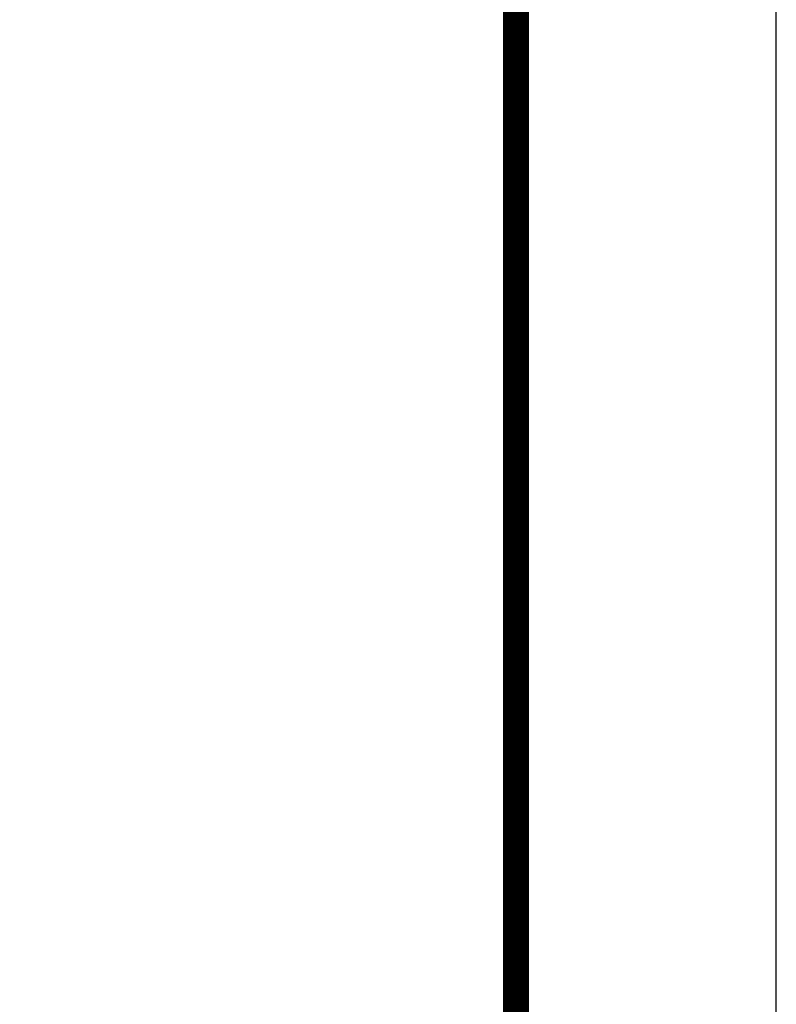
# Model space of a CAD drawing. Extents: x 447288 to 563800, y -194684 to 241749.
# Tile 8 of 91: x 482671 to 483398, y -193737 to -192791. Entities that reach past the tile are written whole.
import ezdxf

# ---------------------------------------------------------------- set-up
doc = ezdxf.new("R2010")
doc.units = 0
doc.header["$LTSCALE"] = 1000
doc.layers.get('0').update_dxf_attribs({"lineweight": 20})
doc.layers.add('A-OVER', color=7, linetype='Continuous')
doc.layers.add('PUB_TITLE', color=4, linetype='Continuous')

# ---------------------------------------------------------------- blocks, each defined once
blk = doc.blocks.new('建筑签名2', base_point=(20007.8, -15482.6))
h = blk.add_hatch()
h.set_pattern_fill('ANSI31', color=256, scale=10692)
h.set_pattern_definition([(45, (3263, 208), (-12002, 12002), [])])
edge = h.paths.add_edge_path()
edge.add_spline(control_points=[(4600.5, 1085.2), (4613.3, 1091), (4677.8, 1105.6), (4694.9, 1120.6)], knot_values=[0, 0, 0, 0, 1, 1, 1, 1], degree=3, periodic=0)
edge.add_spline(control_points=[(4694.9, 1120.6), (4702.6, 1127.3), (4709.9, 1145.3), (4706.3, 1159.4)], knot_values=[0, 0, 0, 0, 1, 1, 1, 1], degree=3, periodic=0)
edge.add_spline(control_points=[(4706.3, 1159.4), (4701.2, 1179.8), (4685.7, 1194.5), (4670.2, 1208)], knot_values=[0, 0, 0, 0, 1, 1, 1, 1], degree=3, periodic=0)
edge.add_spline(control_points=[(4670.2, 1208), (4642, 1232.9), (4637.6, 1226.9), (4621, 1231.4)], knot_values=[0, 0, 0, 0, 1, 1, 1, 1], degree=3, periodic=0)
edge.add_spline(control_points=[(4621, 1231.4), (4616.4, 1232.7), (4612.2, 1234.7), (4607.6, 1234.2)], knot_values=[0, 0, 0, 0, 1, 1, 1, 1], degree=3, periodic=0)
edge.add_spline(control_points=[(4607.6, 1234.2), (4602.8, 1233.7), (4599.4, 1229.9), (4596.2, 1226.6)], knot_values=[0, 0, 0, 0, 1, 1, 1, 1], degree=3, periodic=0)
edge.add_spline(control_points=[(4596.2, 1226.6), (4589, 1219), (4585.1, 1209), (4584.2, 1198.8)], knot_values=[0, 0, 0, 0, 1, 1, 1, 1], degree=3, periodic=0)
edge.add_spline(control_points=[(4584.2, 1198.8), (4583.6, 1192.9), (4582.5, 1162.7), (4578.5, 1133.3)], knot_values=[0, 0, 0, 0, 1, 1, 1, 1], degree=3, periodic=0)
edge.add_spline(control_points=[(4578.5, 1133.3), (4577.7, 1127.7), (4575.3, 1106.9), (4572.2, 1103)], knot_values=[0, 0, 0, 0, 1, 1, 1, 1], degree=3, periodic=0)
edge.add_spline(control_points=[(4572.2, 1103), (4567.4, 1097.1), (4558.1, 1095.8), (4552.6, 1093.7)], knot_values=[0, 0, 0, 0, 1, 1, 1, 1], degree=3, periodic=0)
edge.add_spline(control_points=[(4552.6, 1093.7), (4497.8, 1073.2), (4525, 1086.1), (4472.2, 1062.8)], knot_values=[0, 0, 0, 0, 1, 1, 1, 1], degree=3, periodic=0)
edge.add_spline(control_points=[(4472.2, 1062.8), (4448.7, 1052.5), (4424.7, 1041.9), (4405.7, 1023.5)], knot_values=[0, 0, 0, 0, 1, 1, 1, 1], degree=3, periodic=0)
edge.add_spline(control_points=[(4405.7, 1023.5), (4376, 994.9), (4360.2, 956.4), (4348.9, 916.8)], knot_values=[0, 0, 0, 0, 1, 1, 1, 1], degree=3, periodic=0)
edge.add_spline(control_points=[(4348.9, 916.8), (4347.5, 912), (4346.6, 898.9), (4341.1, 891.8)], knot_values=[0, 0, 0, 0, 1, 1, 1, 1], degree=3, periodic=0)
edge.add_spline(control_points=[(4341.1, 891.8), (4332.4, 880.5), (4310.2, 874.2), (4292.7, 872.3)], knot_values=[0, 0, 0, 0, 1, 1, 1, 1], degree=3, periodic=0)
edge.add_spline(control_points=[(4292.7, 872.3), (4255, 868.3), (4247.7, 867.1), (4242.2, 866.2)], knot_values=[0, 0, 0, 0, 1, 1, 1, 1], degree=3, periodic=0)
edge.add_spline(control_points=[(4242.2, 866.2), (4217.7, 862.1), (4205.6, 860.2), (4200.6, 860.4)], knot_values=[0, 0, 0, 0, 1, 1, 1, 1], degree=3, periodic=0)
edge.add_spline(control_points=[(4200.6, 860.4), (4185.4, 860.9), (4168.6, 866.8), (4164.4, 882.7)], knot_values=[0, 0, 0, 0, 1, 1, 1, 1], degree=3, periodic=0)
edge.add_spline(control_points=[(4164.4, 882.7), (4160.5, 897.3), (4157.3, 935.7), (4168, 940)], knot_values=[0, 0, 0, 0, 1, 1, 1, 1], degree=3, periodic=0)
edge.add_spline(control_points=[(4168, 940), (4172.5, 941.8), (4206.7, 953.4), (4212.3, 952.7)], knot_values=[0, 0, 0, 0, 1, 1, 1, 1], degree=3, periodic=0)
edge.add_spline(control_points=[(4212.3, 952.7), (4226, 951.1), (4230.7, 976.2), (4262.8, 1010.3)], knot_values=[0, 0, 0, 0, 1, 1, 1, 1], degree=3, periodic=0)
edge.add_spline(control_points=[(4262.8, 1010.3), (4278.2, 1026.6), (4279.9, 1024.1), (4289.7, 1045.8)], knot_values=[0, 0, 0, 0, 1, 1, 1, 1], degree=3, periodic=0)
edge.add_spline(control_points=[(4289.7, 1045.8), (4292.7, 1052.3), (4295.9, 1059.3), (4293.7, 1066.5)], knot_values=[0, 0, 0, 0, 1, 1, 1, 1], degree=3, periodic=0)
edge.add_spline(control_points=[(4293.7, 1066.5), (4292, 1072.3), (4288.2, 1073.4), (4283.8, 1073.8)], knot_values=[0, 0, 0, 0, 1, 1, 1, 1], degree=3, periodic=0)
edge.add_spline(control_points=[(4283.8, 1073.8), (4278.9, 1074.2), (4274, 1074.3), (4269.1, 1073.5)], knot_values=[0, 0, 0, 0, 1, 1, 1, 1], degree=3, periodic=0)
edge.add_spline(control_points=[(4269.1, 1073.5), (4258.7, 1071.7), (4247.3, 1071.6), (4236.3, 1069.7)], knot_values=[0, 0, 0, 0, 1, 1, 1, 1], degree=3, periodic=0)
edge.add_spline(control_points=[(4236.3, 1069.7), (4207.7, 1064.6), (4185.7, 1051.7), (4153.2, 1039.8)], knot_values=[0, 0, 0, 0, 1, 1, 1, 1], degree=3, periodic=0)
edge.add_spline(control_points=[(4153.2, 1039.8), (4126.8, 1030.2), (4118.1, 1035), (4120.3, 1025)], knot_values=[0, 0, 0, 0, 1, 1, 1, 1], degree=3, periodic=0)
edge.add_spline(control_points=[(4120.3, 1025), (4121.5, 1019.8), (4123.7, 1023.9), (4131.9, 1017.1)], knot_values=[0, 0, 0, 0, 1, 1, 1, 1], degree=3, periodic=0)
edge.add_spline(control_points=[(4131.9, 1017.1), (4135.2, 1014.3), (4139.4, 1011.2), (4143.7, 1013.4)], knot_values=[0, 0, 0, 0, 1, 1, 1, 1], degree=3, periodic=0)
edge.add_spline(control_points=[(4143.7, 1013.4), (4186.7, 1036.4), (4206, 1043.1), (4210.9, 1044.5)], knot_values=[0, 0, 0, 0, 1, 1, 1, 1], degree=3, periodic=0)
edge.add_spline(control_points=[(4210.9, 1044.5), (4216, 1046), (4248.4, 1048.6), (4257.1, 1048.8)], knot_values=[0, 0, 0, 0, 1, 1, 1, 1], degree=3, periodic=0)
edge.add_spline(control_points=[(4257.1, 1048.8), (4260.6, 1051), (4264.8, 1051.5), (4268.9, 1051.8)], knot_values=[0, 0, 0, 0, 1, 1, 1, 1], degree=3, periodic=0)
edge.add_spline(control_points=[(4268.9, 1051.8), (4266, 1038), (4259.7, 1030.2), (4253.7, 1022.4)], knot_values=[0, 0, 0, 0, 1, 1, 1, 1], degree=3, periodic=0)
edge.add_spline(control_points=[(4253.7, 1022.4), (4239.7, 1004.2), (4230.6, 992), (4227.2, 988)], knot_values=[0, 0, 0, 0, 1, 1, 1, 1], degree=3, periodic=0)
edge.add_spline(control_points=[(4227.2, 988), (4222.2, 982.1), (4215.6, 977.9), (4208.1, 976)], knot_values=[0, 0, 0, 0, 1, 1, 1, 1], degree=3, periodic=0)
edge.add_spline(control_points=[(4208.1, 976), (4208.1, 986.6), (4204.9, 991.4), (4211.2, 1004.1)], knot_values=[0, 0, 0, 0, 1, 1, 1, 1], degree=3, periodic=0)
edge.add_spline(control_points=[(4211.2, 1004.1), (4213.4, 1008.4), (4216.5, 1013.7), (4213.4, 1018.3)], knot_values=[0, 0, 0, 0, 1, 1, 1, 1], degree=3, periodic=0)
edge.add_spline(control_points=[(4213.4, 1018.3), (4210.6, 1022.4), (4207, 1024.6), (4200.7, 1023.1)], knot_values=[0, 0, 0, 0, 1, 1, 1, 1], degree=3, periodic=0)
edge.add_spline(control_points=[(4200.7, 1023.1), (4196.4, 1022.1), (4194.7, 1017.3), (4194.9, 1013.1)], knot_values=[0, 0, 0, 0, 1, 1, 1, 1], degree=3, periodic=0)
edge.add_spline(control_points=[(4194.9, 1013.1), (4195.3, 1007.4), (4198.7, 1008), (4194.6, 999.9)], knot_values=[0, 0, 0, 0, 1, 1, 1, 1], degree=3, periodic=0)
edge.add_spline(control_points=[(4194.6, 999.9), (4192, 994.9), (4183.4, 983.1), (4180.3, 978.8)], knot_values=[0, 0, 0, 0, 1, 1, 1, 1], degree=3, periodic=0)
edge.add_spline(control_points=[(4180.3, 978.8), (4174.4, 970.3), (4176.3, 968.9), (4166.5, 962.6)], knot_values=[0, 0, 0, 0, 1, 1, 1, 1], degree=3, periodic=0)
edge.add_spline(control_points=[(4166.5, 962.6), (4166.5, 967.9), (4166.6, 972.7), (4166.1, 977.4)], knot_values=[0, 0, 0, 0, 1, 1, 1, 1], degree=3, periodic=0)
edge.add_spline(control_points=[(4166.1, 977.4), (4165.6, 983.3), (4168.6, 981.8), (4167.8, 990.7)], knot_values=[0, 0, 0, 0, 1, 1, 1, 1], degree=3, periodic=0)
edge.add_spline(control_points=[(4167.8, 990.7), (4167.3, 996.7), (4164.1, 998.5), (4160.3, 1000.7)], knot_values=[0, 0, 0, 0, 1, 1, 1, 1], degree=3, periodic=0)
edge.add_spline(control_points=[(4160.3, 1000.7), (4156.3, 1003), (4152, 1005.7), (4147.1, 1005.3)], knot_values=[0, 0, 0, 0, 1, 1, 1, 1], degree=3, periodic=0)
edge.add_spline(control_points=[(4147.1, 1005.3), (4140.4, 1004.8), (4144.3, 998.7), (4145.3, 995.2)], knot_values=[0, 0, 0, 0, 1, 1, 1, 1], degree=3, periodic=0)
edge.add_spline(control_points=[(4145.3, 995.2), (4147.1, 988.7), (4148.6, 985.6), (4149.4, 980.3)], knot_values=[0, 0, 0, 0, 1, 1, 1, 1], degree=3, periodic=0)
edge.add_spline(control_points=[(4149.4, 980.3), (4150.6, 973.3), (4136.2, 924.6), (4147.2, 851.2)], knot_values=[0, 0, 0, 0, 1, 1, 1, 1], degree=3, periodic=0)
edge.add_spline(control_points=[(4147.2, 851.2), (4157.5, 845.6), (4174, 842.9), (4181.3, 842.5)], knot_values=[0, 0, 0, 0, 1, 1, 1, 1], degree=3, periodic=0)
edge.add_spline(control_points=[(4181.3, 842.5), (4221.7, 840.4), (4225.2, 846.1), (4239.2, 846.7)], knot_values=[0, 0, 0, 0, 1, 1, 1, 1], degree=3, periodic=0)
edge.add_spline(control_points=[(4239.2, 846.7), (4277.1, 848.2), (4314.5, 848.8), (4349.3, 864.2)], knot_values=[0, 0, 0, 0, 1, 1, 1, 1], degree=3, periodic=0)
edge.add_spline(control_points=[(4349.3, 864.2), (4357.7, 867.9), (4358.4, 876.8), (4359.2, 882.5)], knot_values=[0, 0, 0, 0, 1, 1, 1, 1], degree=3, periodic=0)
edge.add_spline(control_points=[(4359.2, 882.5), (4363, 907.7), (4362.5, 915.4), (4366.2, 931.1)], knot_values=[0, 0, 0, 0, 1, 1, 1, 1], degree=3, periodic=0)
edge.add_spline(control_points=[(4366.2, 931.1), (4370.9, 951.2), (4378.6, 974), (4393.9, 990.7)], knot_values=[0, 0, 0, 0, 1, 1, 1, 1], degree=3, periodic=0)
edge.add_spline(control_points=[(4393.9, 990.7), (4406.8, 1004.9), (4425.7, 1019.4), (4445.9, 1030.5)], knot_values=[0, 0, 0, 0, 1, 1, 1, 1], degree=3, periodic=0)
edge.add_spline(control_points=[(4445.9, 1030.5), (4457, 1036.5), (4467.4, 1041.5), (4478.5, 1045.5)], knot_values=[0, 0, 0, 0, 1, 1, 1, 1], degree=3, periodic=0)
edge.add_spline(control_points=[(4478.5, 1045.5), (4491.9, 1050.3), (4497.7, 1049.4), (4506.7, 1052.8)], knot_values=[0, 0, 0, 0, 1, 1, 1, 1], degree=3, periodic=0)
edge.add_spline(control_points=[(4506.7, 1052.8), (4511.8, 1054.7), (4520.4, 1063.1), (4561.6, 1073.5)], knot_values=[0, 0, 0, 0, 1, 1, 1, 1], degree=3, periodic=0)
edge.add_spline(control_points=[(4561.6, 1073.5), (4561.6, 1073.5), (4565.8, 1074.4), (4565.8, 1074.4)], knot_values=[0.00002, 0.00002, 0.00002, 0.00002, 1, 1, 1, 1], degree=3, periodic=0)
edge.add_spline(control_points=[(4565.8, 1074.4), (4568.1, 1074.6), (4568.6, 1075.8), (4569.3, 1073.6)], knot_values=[0, 0, 0, 0, 1, 1, 1, 1], degree=3, periodic=0)
edge.add_spline(control_points=[(4569.3, 1073.6), (4571.3, 1067.3), (4568.3, 1059.7), (4567, 1055)], knot_values=[0, 0, 0, 0, 1, 1, 1, 1], degree=3, periodic=0)
edge.add_spline(control_points=[(4567, 1055), (4560.6, 1032.7), (4558.6, 1029.2), (4557.1, 1023.6)], knot_values=[0, 0, 0, 0, 1, 1, 1, 1], degree=3, periodic=0)
edge.add_spline(control_points=[(4557.1, 1023.6), (4553.3, 1009.6), (4545.9, 974.1), (4543.1, 978.5)], knot_values=[0, 0, 0, 0, 1, 1, 1, 1], degree=3, periodic=0)
edge.add_spline(control_points=[(4543.1, 978.5), (4536.5, 988.8), (4560.3, 1042.4), (4531.7, 1029.8)], knot_values=[0, 0, 0, 0, 1, 1, 1, 1], degree=3, periodic=0)
edge.add_spline(control_points=[(4531.7, 1029.8), (4515.6, 1022.8), (4497, 1003.9), (4485.8, 990.9)], knot_values=[0, 0, 0, 0, 1, 1, 1, 1], degree=3, periodic=0)
edge.add_spline(control_points=[(4485.8, 990.9), (4467.6, 969.6), (4450.5, 938.9), (4453.4, 934.6)], knot_values=[0, 0, 0, 0, 1, 1, 1, 1], degree=3, periodic=0)
edge.add_spline(control_points=[(4453.4, 934.6), (4456.2, 930.3), (4460.7, 937.6), (4465.2, 939.6)], knot_values=[0, 0, 0, 0, 1, 1, 1, 1], degree=3, periodic=0)
edge.add_spline(control_points=[(4465.2, 939.6), (4469.6, 941.4), (4468.7, 941), (4479.7, 945)], knot_values=[0, 0, 0, 0, 1, 1, 1, 1], degree=3, periodic=0)
edge.add_spline(control_points=[(4479.7, 945), (4489.1, 948.5), (4490.8, 945.3), (4496.1, 946.7)], knot_values=[0, 0, 0, 0, 1, 1, 1, 1], degree=3, periodic=0)
edge.add_spline(control_points=[(4496.1, 946.7), (4519.9, 952.8), (4525.8, 957.5), (4529.1, 950.1)], knot_values=[0, 0, 0, 0, 1, 1, 1, 1], degree=3, periodic=0)
edge.add_spline(control_points=[(4529.1, 950.1), (4530.9, 945.9), (4537.1, 928.7), (4538.1, 924.2)], knot_values=[0, 0, 0, 0, 1, 1, 1, 1], degree=3, periodic=0)
edge.add_spline(control_points=[(4538.1, 924.2), (4538.8, 921.3), (4538.2, 918.3), (4539.5, 915.5)], knot_values=[0, 0, 0, 0, 1, 1, 1, 1], degree=3, periodic=0)
edge.add_spline(control_points=[(4539.5, 915.5), (4540.7, 912.8), (4543.6, 910.8), (4546.6, 911.5)], knot_values=[0, 0, 0, 0, 1, 1, 1, 1], degree=3, periodic=0)
edge.add_spline(control_points=[(4546.6, 911.5), (4552.1, 912.8), (4548.8, 918), (4557.1, 946.3)], knot_values=[0, 0, 0, 0, 1, 1, 1, 1], degree=3, periodic=0)
edge.add_spline(control_points=[(4557.1, 946.3), (4560.1, 956.5), (4560.6, 951.3), (4567.1, 954.6)], knot_values=[0, 0, 0, 0, 1, 1, 1, 1], degree=3, periodic=0)
edge.add_spline(control_points=[(4567.1, 954.6), (4570.5, 956.3), (4572.4, 959.1), (4577.9, 959.3)], knot_values=[0, 0, 0, 0, 1, 1, 1, 1], degree=3, periodic=0)
edge.add_spline(control_points=[(4577.9, 959.3), (4583.6, 959.5), (4594.9, 956), (4596.1, 950.4)], knot_values=[0, 0, 0, 0, 1, 1, 1, 1], degree=3, periodic=0)
edge.add_spline(control_points=[(4596.1, 950.4), (4601.2, 928.2), (4561.3, 906.9), (4551.3, 900.2)], knot_values=[0, 0, 0, 0, 1, 1, 1, 1], degree=3, periodic=0)
edge.add_spline(control_points=[(4551.3, 900.2), (4533.1, 888), (4530.7, 883.5), (4518.4, 878.2)], knot_values=[0, 0, 0, 0, 1, 1, 1, 1], degree=3, periodic=0)
edge.add_spline(control_points=[(4518.4, 878.2), (4482.5, 862.6), (4411.4, 827.3), (4414.1, 808.2)], knot_values=[0, 0, 0, 0, 1, 1, 1, 1], degree=3, periodic=0)
edge.add_spline(control_points=[(4414.1, 808.2), (4414.9, 802.3), (4420.9, 800), (4424.9, 796.3)], knot_values=[0, 0, 0, 0, 1, 1, 1, 1], degree=3, periodic=0)
edge.add_spline(control_points=[(4424.9, 796.3), (4442.1, 796.3), (4468.3, 804.9), (4473.9, 806.7)], knot_values=[0, 0, 0, 0, 1, 1, 1, 1], degree=3, periodic=0)
edge.add_spline(control_points=[(4473.9, 806.7), (4510.7, 818), (4525.1, 829.6), (4616.4, 848.5)], knot_values=[0, 0, 0, 0, 1, 1, 1, 1], degree=3, periodic=0)
edge.add_spline(control_points=[(4616.4, 848.5), (4667.1, 859), (4698.1, 859.6), (4710.1, 858.4)], knot_values=[0, 0, 0, 0, 1, 1, 1, 1], degree=3, periodic=0)
edge.add_spline(control_points=[(4710.1, 858.4), (4728, 856.5), (4726.8, 850), (4731.6, 852.9)], knot_values=[0, 0, 0, 0, 1, 1, 1, 1], degree=3, periodic=0)
edge.add_spline(control_points=[(4731.6, 852.9), (4735.7, 855.3), (4739.7, 858.4), (4740.3, 863.3)], knot_values=[0, 0, 0, 0, 1, 1, 1, 1], degree=3, periodic=0)
edge.add_spline(control_points=[(4740.3, 863.3), (4741, 869), (4737.2, 873.5), (4733.3, 877.2)], knot_values=[0, 0, 0, 0, 1, 1, 1, 1], degree=3, periodic=0)
edge.add_spline(control_points=[(4733.3, 877.2), (4729.8, 880.5), (4724.5, 878.1), (4720.5, 878)], knot_values=[0, 0, 0, 0, 1, 1, 1, 1], degree=3, periodic=0)
edge.add_spline(control_points=[(4720.5, 878), (4698.6, 877.5), (4679.7, 874.4), (4652.1, 871)], knot_values=[0, 0, 0, 0, 1, 1, 1, 1], degree=3, periodic=0)
edge.add_spline(control_points=[(4652.1, 871), (4640.8, 869.6), (4628.9, 870.1), (4618, 869)], knot_values=[0, 0, 0, 0, 1, 1, 1, 1], degree=3, periodic=0)
edge.add_spline(control_points=[(4618, 869), (4596, 866.6), (4571.8, 854.3), (4549.6, 848.5)], knot_values=[0, 0, 0, 0, 1, 1, 1, 1], degree=3, periodic=0)
edge.add_spline(control_points=[(4549.6, 848.5), (4541.7, 846.4), (4543.1, 852.7), (4521.4, 845.6)], knot_values=[0, 0, 0, 0, 1, 1, 1, 1], degree=3, periodic=0)
edge.add_spline(control_points=[(4521.4, 845.6), (4516.3, 843.9), (4467, 823.9), (4442.7, 821.5)], knot_values=[0, 0, 0, 0, 1, 1, 1, 1], degree=3, periodic=0)
edge.add_spline(control_points=[(4442.7, 821.5), (4445.1, 827.4), (4447.5, 827.9), (4452.9, 830.7)], knot_values=[0, 0, 0, 0, 1, 1, 1, 1], degree=3, periodic=0)
edge.add_spline(control_points=[(4452.9, 830.7), (4456.3, 832.4), (4462.3, 835.4), (4467.9, 837.9)], knot_values=[0, 0, 0, 0, 1, 1, 1, 1], degree=3, periodic=0)
edge.add_spline(control_points=[(4467.9, 837.9), (4504.6, 854.8), (4539.1, 871.4), (4570.4, 892.8)], knot_values=[0, 0, 0, 0, 1, 1, 1, 1], degree=3, periodic=0)
edge.add_spline(control_points=[(4570.4, 892.8), (4583.6, 901.8), (4596, 912.3), (4607, 924.3)], knot_values=[0, 0, 0, 0, 1, 1, 1, 1], degree=3, periodic=0)
edge.add_spline(control_points=[(4607, 924.3), (4616.4, 934.5), (4626.7, 943.2), (4623.5, 956.6)], knot_values=[0, 0, 0, 0, 1, 1, 1, 1], degree=3, periodic=0)
edge.add_spline(control_points=[(4623.5, 956.6), (4621, 967.1), (4601.2, 973.1), (4585.1, 975.4)], knot_values=[0, 0, 0, 0, 1, 1, 1, 1], degree=3, periodic=0)
edge.add_spline(control_points=[(4585.1, 975.4), (4579.2, 976.2), (4568.9, 973.9), (4567.3, 979.4)], knot_values=[0, 0, 0, 0, 1, 1, 1, 1], degree=3, periodic=0)
edge.add_spline(control_points=[(4567.3, 979.4), (4565.9, 984.4), (4568.7, 989.1), (4570.1, 993.9)], knot_values=[0, 0, 0, 0, 1, 1, 1, 1], degree=3, periodic=0)
edge.add_spline(control_points=[(4570.1, 993.9), (4578.8, 1024), (4574.7, 1008.4), (4582.1, 1038.4)], knot_values=[0, 0, 0, 0, 1, 1, 1, 1], degree=3, periodic=0)
edge.add_spline(control_points=[(4582.1, 1038.4), (4590.2, 1071), (4589.5, 1080.2), (4600.5, 1085.2)], knot_values=[0, 0, 0, 0, 1, 1, 1, 1], degree=3, periodic=0)
edge = h.paths.add_edge_path(flags=16)
edge.add_spline(control_points=[(4603.4, 1113.8), (4600, 1114.4), (4603.2, 1122), (4604, 1126.2)], knot_values=[0, 0, 0, 0, 1, 1, 1, 1], degree=3, periodic=0)
edge.add_spline(control_points=[(4604, 1126.2), (4606.1, 1136.6), (4604.6, 1129.2), (4606.4, 1139.3)], knot_values=[0, 0, 0, 0, 1, 1, 1, 1], degree=3, periodic=0)
edge.add_spline(control_points=[(4606.4, 1139.3), (4607.4, 1145.2), (4610.7, 1184.8), (4610.4, 1189.9)], knot_values=[0, 0, 0, 0, 1, 1, 1, 1], degree=3, periodic=0)
edge.add_spline(control_points=[(4610.4, 1189.9), (4609.7, 1200.1), (4606.7, 1219.9), (4615.1, 1219.6)], knot_values=[0, 0, 0, 0, 1, 1, 1, 1], degree=3, periodic=0)
edge.add_spline(control_points=[(4615.1, 1219.6), (4634.2, 1219.1), (4648.2, 1204.4), (4661.2, 1191.5)], knot_values=[0, 0, 0, 0, 1, 1, 1, 1], degree=3, periodic=0)
edge.add_spline(control_points=[(4661.2, 1191.5), (4664.8, 1187.8), (4682.8, 1175.8), (4685.7, 1158.6)], knot_values=[0, 0, 0, 0, 1, 1, 1, 1], degree=3, periodic=0)
edge.add_spline(control_points=[(4685.7, 1158.6), (4687.9, 1146), (4682.2, 1134.5), (4676.1, 1132.9)], knot_values=[0, 0, 0, 0, 1, 1, 1, 1], degree=3, periodic=0)
edge.add_spline(control_points=[(4676.1, 1132.9), (4650.5, 1126.2), (4650, 1123.3), (4640.3, 1120.2)], knot_values=[0, 0, 0, 0, 1, 1, 1, 1], degree=3, periodic=0)
edge.add_spline(control_points=[(4640.3, 1120.2), (4634.1, 1118.3), (4628.7, 1119.3), (4620.8, 1117.6)], knot_values=[0, 0, 0, 0, 1, 1, 1, 1], degree=3, periodic=0)
edge.add_spline(control_points=[(4620.8, 1117.6), (4612.4, 1115.8), (4608.1, 1112.9), (4603.4, 1113.8)], knot_values=[0, 0, 0, 0, 1, 1, 1, 1], degree=3, periodic=0)
edge = h.paths.add_edge_path(flags=16)
edge.add_spline(control_points=[(4527.4, 1007.2), (4528.6, 1002.5), (4531, 979.2), (4527.5, 975.7)], knot_values=[0, 0, 0, 0, 1, 1, 1, 1], degree=3, periodic=0)
edge.add_spline(control_points=[(4527.5, 975.7), (4523.9, 972.1), (4518.2, 972.8), (4485.8, 961.2)], knot_values=[0, 0, 0, 0, 1, 1, 1, 1], degree=3, periodic=0)
edge.add_spline(control_points=[(4485.8, 961.2), (4484.7, 966.4), (4507.6, 984.7), (4524.4, 1008.7)], knot_values=[0, 0, 0, 0, 1, 1, 1, 1], degree=3, periodic=0)
edge.add_spline(control_points=[(4524.4, 1008.7), (4524.4, 1008.7), (4527.4, 1007.2), (4527.4, 1007.2)], knot_values=[0.000034, 0.000034, 0.000034, 0.000034, 0.99999, 0.99999, 0.99999, 0.99999], degree=3, periodic=0)
edge = h.paths.add_edge_path(flags=16)
edge.add_spline(control_points=[(4201.5, 983.2), (4204.8, 973.4), (4199.2, 972.1), (4193.4, 972.7)], knot_values=[0, 0, 0, 0, 1, 1, 1, 1], degree=3, periodic=0)
edge.add_spline(control_points=[(4193.4, 972.7), (4190.3, 973.1), (4194.3, 974.9), (4196.2, 977.5)], knot_values=[0, 0, 0, 0, 1, 1, 1, 1], degree=3, periodic=0)
edge.add_spline(control_points=[(4196.2, 977.5), (4198.4, 980.6), (4200.3, 986.9), (4201.5, 983.2)], knot_values=[0, 0, 0, 0, 1, 1, 1, 1], degree=3, periodic=0)
edge = h.paths.add_edge_path(flags=16)
edge.add_spline(control_points=[(4206.5, 959.8), (4210.7, 959.4), (4199.1, 955.8), (4194.8, 955.9)], knot_values=[0, 0, 0, 0, 1, 1, 1, 1], degree=3, periodic=0)
edge.add_spline(control_points=[(4194.8, 955.9), (4190.6, 956), (4202.2, 960.2), (4206.5, 959.8)], knot_values=[0, 0, 0, 0, 1, 1, 1, 1], degree=3, periodic=0)

msp = doc.modelspace()

# ---------------------------------------------------------------- linework, layer by layer
at = {"layer": 'PUB_TITLE'}
for points in [[(462373.15, -194683.7), (483398.15, -194683.7), (483398.15, -179833.7), (462373.15, -179833.7)], [(483148.15, -194433.7), (483148.15, -180083.74), (481423.16, -180083.74), (481423.16, -194433.7)]]:
    msp.add_lwpolyline(points, close=True, dxfattribs=at)
at = {"layer": 'PUB_TITLE', "const_width": 25}
msp.add_lwpolyline([(462998.15, -194433.7), (483148.15, -194433.7), (483148.15, -180083.7), (462998.15, -180083.7)], close=True, dxfattribs=at)

# ---------------------------------------------------------------- block references
at = {"layer": 'A-OVER', "xscale": 0.25, "yscale": 0.25, "zscale": 0.25}
msp.add_blockref('建筑签名2', (486801.27, -197443.05), dxfattribs=at)

doc.saveas('drawing.dxf')
